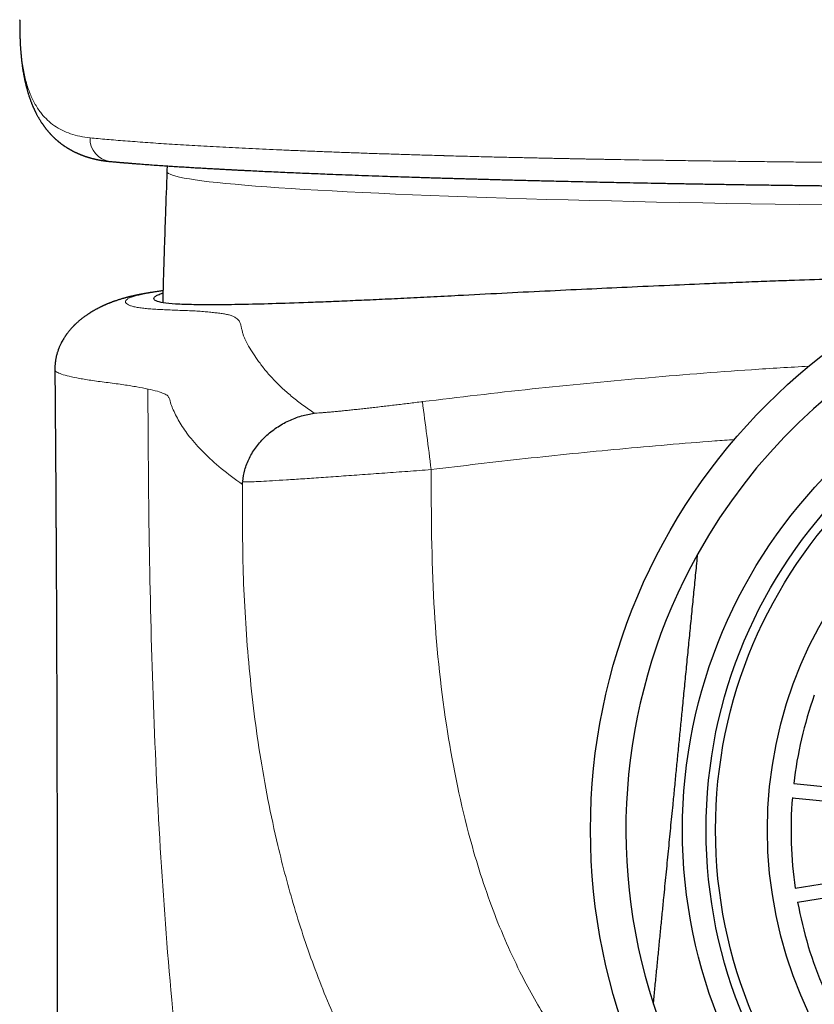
# Model space of a CAD drawing. Header units: millimetres. Extents: x 8 to 539, y 12 to 464.
# Tile 46 of 59: x 258 to 275, y 402 to 423. Entities that reach past the tile are written whole.
import ezdxf

# ---------------------------------------------------------------- set-up
doc = ezdxf.new("R2010")
doc.units = ezdxf.units.MM

msp = doc.modelspace()

# ---------------------------------------------------------------- linework, layer by layer
at = {"color": 7, "linetype": 'Continuous', "lineweight": 30}
for p, q in [((258.176, 423.216), (258.176, 423.226)), ((258.176, 423.217), (258.176, 423.211)), ((274.576, 407.04), (276.567, 406.844)), ((274.546, 406.741), (276.537, 406.545)), ((274.609, 404.821), (276.583, 405.147)), ((274.658, 404.525), (276.632, 404.851))]:
    msp.add_line(p, q, dxfattribs=at)
at = {"color": 252, "linetype": 'Continuous', "lineweight": 0}
msp.add_line((258.203, 422.521), (258.186, 422.751), dxfattribs=at)
at = {"color": 252, "linetype": 'Continuous', "lineweight": 0, "flags": 128}
for points in [[(258.186, 422.711), (258.185, 422.719), (258.186, 422.751)], [(258.203, 422.521), (258.203, 422.489), (258.204, 422.463)], [(275.233, 419.302), (274.705, 419.309), (274.182, 419.317), (273.666, 419.325), (273.156, 419.334), (272.652, 419.343), (272.156, 419.353), (271.667, 419.363), (271.186, 419.374), (270.714, 419.385), (270.249, 419.396), (269.793, 419.408), (269.347, 419.42), (268.91, 419.433), (268.482, 419.446), (268.064, 419.459), (267.657, 419.473), (267.26, 419.488), (266.874, 419.502), (266.499, 419.517), (266.135, 419.532), (265.783, 419.548), (265.443, 419.564), (265.115, 419.58), (264.799, 419.597), (264.495, 419.613), (264.204, 419.63), (263.926, 419.648), (263.662, 419.665), (263.41, 419.683), (263.172, 419.701), (262.947, 419.719), (262.737, 419.738), (262.54, 419.756), (262.357, 419.775), (262.188, 419.794), (262.034, 419.813), (261.894, 419.832), (261.769, 419.852), (261.658, 419.871), (261.561, 419.891), (261.48, 419.911), (261.413, 419.93), (261.361, 419.95), (261.324, 419.97), (261.301, 419.99), (261.294, 420.009), (261.294, 420.01)]]:
    msp.add_lwpolyline(points, dxfattribs=at)
at = {"color": 7, "linetype": 'Continuous', "lineweight": 30}
for radius in [12.75, 10.8, 10.3, 10.1, 9]:
    msp.add_circle((283.019, 406.058), radius, dxfattribs=at)
at = {"color": 252, "linetype": 'Continuous', "lineweight": 0}
for centre, radius, start, end in [((260.146, 420.7), 0.481, 177.3472, 262.9338), ((166.27, 401.47), 101.362, 6.92574, 7.74685)]:
    msp.add_arc(centre, radius, start, end, dxfattribs=at)
at = {"color": 7, "linetype": 'Continuous', "lineweight": 30}
for radius, start, end in [(12, 17.9305, 150.8176), (12, 150.8176, 197.9305), (8.5, 160.3852, 173.3629), (8.5, 175.3852, 188.3629), (8.5, 190.3852, 203.3629), (12, 197.9305, 330.8176)]:
    msp.add_arc((283.019, 406.058), radius, start, end, dxfattribs=at)
at = {"color": 252, "linetype": 'Continuous', "lineweight": 0}
for points, knots in [([(258.186, 422.751), (258.183, 422.805), (258.177, 422.912), (258.175, 423.064), (258.174, 423.166), (258.176, 423.214), (258.176, 423.216)], [0, 0, 0, 0, 0.328963, 0.65768, 0.986194, 1, 1, 1, 1]), ([(259.665, 420.723), (259.592, 420.732), (259.446, 420.751), (259.25, 420.806), (259.07, 420.88), (258.908, 420.976), (258.763, 421.094), (258.626, 421.242), (258.501, 421.426), (258.392, 421.652), (258.306, 421.909), (258.241, 422.195), (258.216, 422.412), (258.203, 422.521)], [0, 0, 0, 0, 0.084363, 0.168375, 0.252088, 0.335554, 0.418821, 0.501935, 0.601534, 0.701058, 0.800589, 0.900208, 1, 1, 1, 1]), ([(283.224, 420.171), (283.091, 420.171), (282.823, 420.171), (282.422, 420.171), (282.022, 420.171), (281.621, 420.172), (281.221, 420.172), (280.797, 420.173), (280.351, 420.174), (279.882, 420.175), (279.415, 420.177), (278.946, 420.179), (278.476, 420.181), (278.005, 420.183), (277.536, 420.186), (277.07, 420.189), (276.608, 420.192), (276.148, 420.196), (275.692, 420.2), (275.24, 420.204), (274.791, 420.209), (274.344, 420.214), (273.9, 420.219), (273.461, 420.224), (273.029, 420.23), (272.602, 420.235), (272.179, 420.241), (271.796, 420.247), (271.45, 420.252), (271.142, 420.257), (270.914, 420.261), (270.786, 420.263), (270.757, 420.264), (270.748, 420.264), (270.738, 420.264), (270.732, 420.264), (270.728, 420.264), (270.72, 420.264), (270.707, 420.265), (270.687, 420.265), (270.662, 420.266), (270.631, 420.266), (270.594, 420.267), (270.55, 420.268), (270.498, 420.268), (270.438, 420.27), (270.372, 420.271), (270.299, 420.272), (270.221, 420.274), (270.138, 420.275), (270.051, 420.277), (269.961, 420.279), (269.865, 420.281), (269.763, 420.283), (269.651, 420.285), (269.527, 420.288), (269.391, 420.29), (269.249, 420.293), (269.1, 420.297), (268.945, 420.3), (268.785, 420.304), (268.62, 420.308), (268.45, 420.312), (268.273, 420.316), (268.091, 420.32), (267.904, 420.325), (267.711, 420.33), (267.514, 420.335), (267.352, 420.34), (267.251, 420.343), (267.209, 420.344), (267.191, 420.344), (267.176, 420.345), (267.114, 420.347), (266.938, 420.352), (266.651, 420.36), (266.302, 420.371), (265.959, 420.382), (265.619, 420.393), (265.284, 420.405), (264.952, 420.417), (264.627, 420.429), (264.309, 420.442), (263.997, 420.455), (263.692, 420.468), (263.394, 420.481), (263.103, 420.495), (262.819, 420.509), (262.543, 420.523), (262.274, 420.537), (262.014, 420.551), (261.763, 420.566), (261.52, 420.581), (261.286, 420.595), (261.057, 420.61), (260.834, 420.626), (260.618, 420.642), (260.41, 420.658), (260.211, 420.674), (260.02, 420.69), (259.837, 420.706), (259.722, 420.717), (259.665, 420.723)], [0, 0, 0, 0, 0.0131474, 0.0262988, 0.0394535, 0.0526104, 0.0657686, 0.0789269, 0.0944331, 0.1099354, 0.1254312, 0.1409182, 0.1567091, 0.1724849, 0.1882423, 0.2039782, 0.2196891, 0.2353715, 0.2510221, 0.2666275, 0.2822451, 0.2978934, 0.3135586, 0.3292317, 0.3446313, 0.3600359, 0.3754443, 0.390855, 0.4023626, 0.4138701, 0.4253772, 0.4280446, 0.4283938, 0.4287431, 0.4290924, 0.4294417, 0.4295072, 0.4295626, 0.4302464, 0.4309972, 0.4318801, 0.4331036, 0.4345144, 0.4361126, 0.4381561, 0.4404415, 0.4429688, 0.4457379, 0.4487489, 0.4520016, 0.4552899, 0.458793, 0.4625109, 0.4664436, 0.470591, 0.475646, 0.4809868, 0.4866135, 0.4925256, 0.4987231, 0.5050876, 0.5117277, 0.5186433, 0.5258345, 0.5333012, 0.5410434, 0.5490611, 0.5573542, 0.5657974, 0.5695973, 0.5703497, 0.5711042, 0.5718607, 0.5723712, 0.5790359, 0.5944033, 0.6097694, 0.6251345, 0.6404987, 0.6561759, 0.6718526, 0.6875289, 0.7032051, 0.7188814, 0.7345578, 0.7502347, 0.7658781, 0.7815224, 0.7971678, 0.8128148, 0.8284636, 0.8438351, 0.8592093, 0.8745866, 0.8899675, 0.9056667, 0.921371, 0.9370813, 0.9527983, 0.968523, 0.9842565, 1, 1, 1, 1]), ([(264.417, 414.887), (264.336, 414.944), (264.173, 415.057), (263.953, 415.23), (263.75, 415.406), (263.568, 415.583), (263.405, 415.763), (263.27, 415.938), (263.153, 416.107), (263.047, 416.269), (262.973, 416.4), (262.93, 416.498), (262.907, 416.564), (262.889, 416.63), (262.874, 416.697), (262.86, 416.763), (262.843, 416.818), (262.815, 416.86), (262.785, 416.889), (262.745, 416.918), (262.692, 416.945), (262.624, 416.968), (262.541, 416.987), (262.445, 417.002), (262.334, 417.015), (262.223, 417.028), (262.105, 417.04), (261.968, 417.05), (261.814, 417.058), (261.651, 417.064), (261.485, 417.07), (261.321, 417.077), (261.166, 417.084), (261.021, 417.092), (260.889, 417.102), (260.769, 417.115), (260.662, 417.13), (260.572, 417.15), (260.502, 417.172), (260.452, 417.197), (260.422, 417.223), (260.412, 417.251), (260.421, 417.279), (260.453, 417.308), (260.507, 417.336), (260.58, 417.362), (260.67, 417.386), (260.779, 417.411), (260.904, 417.435), (261.048, 417.458), (261.15, 417.474), (261.21, 417.482), (261.211, 417.482)], [0, 0, 0, 0, 0.064581, 0.129162, 0.193744, 0.258325, 0.322906, 0.387486, 0.444318, 0.501151, 0.557982, 0.580308, 0.602633, 0.624958, 0.647284, 0.669613, 0.69194, 0.702789, 0.713639, 0.72449, 0.735343, 0.746193, 0.754714, 0.763236, 0.771762, 0.780289, 0.788813, 0.797332, 0.805854, 0.81438, 0.822909, 0.831438, 0.839813, 0.848183, 0.856552, 0.864921, 0.874606, 0.884294, 0.893981, 0.903667, 0.913353, 0.922867, 0.932383, 0.941896, 0.951407, 0.959475, 0.967545, 0.975618, 0.983694, 0.99177, 0.999846, 1, 1, 1, 1]), ([(260.89, 415.401), (260.816, 415.416), (260.669, 415.446), (260.388, 415.491), (260.052, 415.536), (259.708, 415.58), (259.435, 415.625), (259.216, 415.67), (259.052, 415.716), (258.954, 415.761), (258.91, 415.793), (258.921, 415.81), (258.922, 415.812)], [0, 0, 0, 0, 0.109966, 0.219924, 0.329897, 0.439875, 0.54985, 0.659828, 0.769794, 0.879753, 0.989708, 1, 1, 1, 1]), ([(266.707, 415.133), (267.481, 415.226), (269.029, 415.411), (271.355, 415.632), (273.311, 415.792), (274.493, 415.861), (274.897, 415.884)], [0, 0, 0, 0, 0.284356, 0.568451, 0.852375, 1, 1, 1, 1]), ([(283.019, 366.561), (282.608, 366.575), (281.786, 366.604), (280.572, 366.823), (279.392, 367.158), (278.257, 367.611), (277.174, 368.163), (276.077, 368.842), (274.979, 369.654), (273.894, 370.6), (272.883, 371.616), (271.938, 372.691), (270.927, 373.972), (269.868, 375.472), (268.788, 377.202), (267.796, 378.988), (266.878, 380.815), (266.046, 382.686), (265.291, 384.594), (264.532, 386.729), (263.798, 389.102), (263.114, 391.716), (262.535, 394.364), (262.058, 397.04), (261.676, 399.739), (261.366, 402.618), (261.138, 405.676), (260.989, 408.91), (260.91, 412.152), (260.896, 414.318), (260.89, 415.401)], [0, 0, 0, 0, 0.020823, 0.041652, 0.062477, 0.083288, 0.104117, 0.124965, 0.149963, 0.174965, 0.199966, 0.224964, 0.24997, 0.285685, 0.321398, 0.357112, 0.392831, 0.428546, 0.464263, 0.499979, 0.546645, 0.593314, 0.639985, 0.686652, 0.733321, 0.779987, 0.834988, 0.889993, 0.944996, 1, 1, 1, 1]), ([(262.894, 413.38), (262.74, 413.493), (262.431, 413.717), (262.062, 414.054), (261.777, 414.373), (261.566, 414.674), (261.45, 414.904), (261.375, 415.082), (261.354, 415.181), (261.32, 415.255), (261.24, 415.304), (261.103, 415.353), (260.966, 415.385), (260.897, 415.401)], [0, 0, 0, 0, 0.166667, 0.333334, 0.500001, 0.640002, 0.780002, 0.841601, 0.903203, 0.927401, 0.951595, 0.975797, 1, 1, 1, 1]), ([(264.413, 414.887), (264.434, 414.888), (264.476, 414.891), (264.548, 414.896), (264.627, 414.902), (264.713, 414.909), (264.806, 414.917), (264.905, 414.926), (265.008, 414.937), (265.118, 414.948), (265.232, 414.96), (265.352, 414.973), (265.475, 414.986), (265.602, 415), (265.733, 415.015), (265.866, 415.031), (266.003, 415.047), (266.141, 415.063), (266.281, 415.08), (266.422, 415.097), (266.564, 415.115), (266.659, 415.127), (266.707, 415.132)], [0, 0, 0, 0, 0.050063, 0.099996, 0.149963, 0.200131, 0.250662, 0.300633, 0.350425, 0.400196, 0.450106, 0.500316, 0.550429, 0.600303, 0.650095, 0.699963, 0.750066, 0.800179, 0.850073, 0.899903, 0.949826, 1, 1, 1, 1]), ([(273.318, 414.33), (273.18, 414.32), (272.705, 414.286), (271.896, 414.219), (270.891, 414.13), (269.888, 414.033), (268.887, 413.927), (267.889, 413.815), (267.224, 413.733), (266.892, 413.692)], [0, 0, 0, 0, 0.064383, 0.220949, 0.377249, 0.533294, 0.689095, 0.84466, 1, 1, 1, 1]), ([(266.892, 413.692), (266.727, 413.68), (266.395, 413.656), (265.906, 413.62), (265.431, 413.586), (264.978, 413.554), (264.553, 413.524), (264.165, 413.497), (263.82, 413.475), (263.524, 413.457), (263.279, 413.443), (263.091, 413.434), (262.956, 413.43), (262.919, 413.432), (262.901, 413.432)], [0, 0, 0, 0, 0.083093, 0.166253, 0.249489, 0.332762, 0.416042, 0.49937, 0.582721, 0.666052, 0.749426, 0.832856, 0.916356, 1, 1, 1, 1]), ([(266.892, 413.692), (266.896, 412.746), (266.903, 410.939), (267.167, 408.361), (267.591, 406.217), (268.135, 404.47), (268.625, 403.328), (269.042, 402.541), (269.333, 402.05), (269.643, 401.584), (269.972, 401.141), (270.591, 400.404), (271.329, 399.628), (272.099, 399.222), (272.337, 399.097)], [0, 0, 0, 0, 0.174047, 0.332292, 0.47602, 0.57533, 0.66835, 0.704059, 0.73902, 0.77332, 0.807049, 0.840304, 0.950735, 1, 1, 1, 1]), ([(270.747, 395.409), (270.691, 395.435), (270.464, 395.539), (270.151, 395.729), (269.815, 395.948), (269.56, 396.128), (269.077, 396.478), (268.377, 397.05), (267.414, 397.989), (266.486, 399.125), (265.647, 400.434), (264.971, 401.76), (264.425, 403.082), (263.984, 404.402), (263.579, 405.928), (263.242, 407.66), (263.011, 409.592), (262.892, 411.496), (262.894, 412.756), (262.895, 413.38)], [0, 0, 0, 0, 0.008997, 0.0362991, 0.0531308, 0.067284, 0.0816811, 0.1398411, 0.1986053, 0.276995, 0.3526691, 0.4242132, 0.4932247, 0.5605244, 0.6263918, 0.7227668, 0.8167948, 0.909218, 1, 1, 1, 1])]:
    msp.add_open_spline(points, degree=3, knots=knots, dxfattribs=at)
at = {"color": 7, "linetype": 'Continuous', "lineweight": 30}
for points, knots in [([(258.176, 423.209), (258.176, 423.201), (258.175, 423.183), (258.175, 423.156), (258.175, 423.129), (258.175, 423.105), (258.175, 423.086), (258.175, 423.07), (258.175, 423.058), (258.175, 423.047), (258.175, 423.034), (258.175, 423.017), (258.175, 422.994), (258.176, 422.966), (258.177, 422.934), (258.178, 422.898), (258.179, 422.858), (258.181, 422.813), (258.183, 422.764), (258.185, 422.729), (258.186, 422.711)], [0, 0, 0, 0, 0.0499665, 0.1104431, 0.1647518, 0.2128962, 0.2548798, 0.2835472, 0.3084154, 0.3317219, 0.3585741, 0.3891717, 0.4390728, 0.496531, 0.5615464, 0.6341193, 0.71425, 0.8019394, 0.8971888, 1, 1, 1, 1]), ([(258.186, 422.711), (258.188, 422.668), (258.192, 422.614), (258.198, 422.53), (258.202, 422.491), (258.204, 422.463)], [0, 0, 0, 0, 0.526209, 0.661521, 1, 1, 1, 1]), ([(258.204, 422.463), (258.205, 422.452), (258.207, 422.432), (258.21, 422.404), (258.212, 422.379), (258.215, 422.358), (258.217, 422.339), (258.22, 422.315), (258.224, 422.282), (258.23, 422.239), (258.236, 422.193), (258.244, 422.146), (258.251, 422.103), (258.257, 422.065), (258.264, 422.031), (258.27, 421.999), (258.276, 421.969), (258.282, 421.94), (258.288, 421.911), (258.295, 421.882), (258.301, 421.855), (258.307, 421.83), (258.313, 421.806), (258.32, 421.782), (258.326, 421.758), (258.333, 421.732), (258.341, 421.706), (258.348, 421.68), (258.356, 421.654), (258.365, 421.626), (258.376, 421.593), (258.387, 421.559), (258.4, 421.525), (258.41, 421.498), (258.418, 421.477), (258.424, 421.461), (258.43, 421.445), (258.437, 421.428), (258.444, 421.411), (258.451, 421.394), (258.457, 421.38), (258.463, 421.367), (258.468, 421.355), (258.475, 421.341), (258.481, 421.327), (258.488, 421.312), (258.496, 421.296), (258.503, 421.281), (258.511, 421.265), (258.519, 421.249), (258.529, 421.23), (258.54, 421.209), (258.552, 421.186), (258.565, 421.164), (258.576, 421.144), (258.588, 421.124), (258.599, 421.105), (258.612, 421.084), (258.624, 421.066), (258.634, 421.05), (258.643, 421.037), (258.652, 421.023), (258.661, 421.01), (258.671, 420.995), (258.68, 420.982), (258.689, 420.97), (258.697, 420.96), (258.704, 420.95), (258.712, 420.94), (258.721, 420.928), (258.731, 420.915), (258.74, 420.903), (258.749, 420.893), (258.757, 420.883), (258.765, 420.874), (258.773, 420.864), (258.782, 420.853), (258.792, 420.841), (258.802, 420.83), (258.811, 420.821), (258.819, 420.812), (258.826, 420.804), (258.834, 420.795), (258.843, 420.786), (258.853, 420.775), (258.864, 420.765), (258.873, 420.755), (258.882, 420.746), (258.89, 420.739), (258.898, 420.731), (258.907, 420.723), (258.917, 420.713), (258.928, 420.702), (258.94, 420.692), (258.951, 420.682), (258.96, 420.674), (258.97, 420.666), (258.981, 420.657), (258.993, 420.647), (259.005, 420.636), (259.018, 420.626), (259.029, 420.617), (259.039, 420.609), (259.05, 420.601), (259.063, 420.592), (259.076, 420.582), (259.088, 420.573), (259.099, 420.565), (259.108, 420.559), (259.117, 420.552), (259.128, 420.545), (259.142, 420.536), (259.158, 420.526), (259.173, 420.516), (259.186, 420.508), (259.197, 420.501), (259.208, 420.494), (259.221, 420.487), (259.236, 420.478), (259.251, 420.47), (259.264, 420.462), (259.276, 420.456), (259.288, 420.45), (259.301, 420.443), (259.315, 420.435), (259.331, 420.427), (259.347, 420.419), (259.362, 420.412), (259.377, 420.406), (259.391, 420.399), (259.406, 420.393), (259.419, 420.387), (259.432, 420.381), (259.444, 420.376), (259.455, 420.371), (259.468, 420.366), (259.484, 420.36), (259.501, 420.353), (259.518, 420.347), (259.532, 420.342), (259.545, 420.337), (259.558, 420.333), (259.572, 420.328), (259.588, 420.323), (259.604, 420.318), (259.619, 420.313), (259.633, 420.309), (259.646, 420.305), (259.659, 420.301), (259.675, 420.297), (259.691, 420.292), (259.706, 420.288), (259.72, 420.285), (259.733, 420.282), (259.745, 420.279), (259.757, 420.276), (259.771, 420.272), (259.786, 420.269), (259.8, 420.266), (259.813, 420.263), (259.824, 420.261), (259.834, 420.259), (259.846, 420.257), (259.86, 420.254), (259.875, 420.251), (259.892, 420.248), (259.908, 420.245), (259.922, 420.243), (259.933, 420.242), (259.944, 420.24), (259.954, 420.238), (259.963, 420.237), (259.973, 420.236), (259.985, 420.234), (260, 420.232), (260.018, 420.23), (260.038, 420.228), (260.062, 420.225), (260.078, 420.223), (260.087, 420.223)], [0, 0, 0, 0, 0.008523, 0.016143, 0.022859, 0.028672, 0.033581, 0.037948, 0.04872, 0.060211, 0.074062, 0.087357, 0.100454, 0.110484, 0.120372, 0.129699, 0.138437, 0.146859, 0.15536, 0.164407, 0.172107, 0.179794, 0.187065, 0.19406, 0.201569, 0.209567, 0.218069, 0.226064, 0.233313, 0.242722, 0.253015, 0.264234, 0.275445, 0.286215, 0.29129, 0.296158, 0.301377, 0.307066, 0.313205, 0.318971, 0.323946, 0.32784, 0.331924, 0.33658, 0.341807, 0.347129, 0.352143, 0.357754, 0.363037, 0.368866, 0.375422, 0.382684, 0.391795, 0.399755, 0.407166, 0.414075, 0.42123, 0.428921, 0.436943, 0.442543, 0.447349, 0.45213, 0.457971, 0.463416, 0.46885, 0.473601, 0.477668, 0.481321, 0.485482, 0.490303, 0.495757, 0.500974, 0.505447, 0.509287, 0.512815, 0.516922, 0.521661, 0.527009, 0.531858, 0.536146, 0.539872, 0.543164, 0.546863, 0.551124, 0.555948, 0.561023, 0.565573, 0.569561, 0.572931, 0.576293, 0.580196, 0.584641, 0.590292, 0.595602, 0.600212, 0.604123, 0.607951, 0.612476, 0.6177, 0.623381, 0.628706, 0.633263, 0.637155, 0.641505, 0.646622, 0.652486, 0.657348, 0.66165, 0.665391, 0.668686, 0.672376, 0.678057, 0.68464, 0.690796, 0.695479, 0.699425, 0.70365, 0.708643, 0.714404, 0.720163, 0.725156, 0.729382, 0.733331, 0.738017, 0.743469, 0.749415, 0.755586, 0.76069, 0.765392, 0.771112, 0.775931, 0.781019, 0.785591, 0.789601, 0.793051, 0.797646, 0.803203, 0.809709, 0.815369, 0.820261, 0.824386, 0.828408, 0.833194, 0.838748, 0.844663, 0.849868, 0.854307, 0.858189, 0.862663, 0.867905, 0.873498, 0.878763, 0.883347, 0.887248, 0.890996, 0.894986, 0.899539, 0.904624, 0.909414, 0.913548, 0.917025, 0.919992, 0.923723, 0.928123, 0.933192, 0.938907, 0.944553, 0.948339, 0.951919, 0.955292, 0.958459, 0.96142, 0.964343, 0.967898, 0.972619, 0.97819, 0.98461, 0.99188, 1, 1, 1, 1]), ([(260.086, 420.223), (260.1, 420.221), (260.125, 420.219), (260.162, 420.216), (260.196, 420.213), (260.228, 420.21), (260.257, 420.207), (260.283, 420.205), (260.305, 420.203), (260.325, 420.201), (260.342, 420.2), (260.356, 420.199), (260.366, 420.198), (260.374, 420.197), (260.38, 420.197), (260.386, 420.196), (260.393, 420.196), (260.4, 420.195), (260.409, 420.194), (260.419, 420.194), (260.433, 420.192), (260.453, 420.191), (260.48, 420.189), (260.509, 420.186), (260.541, 420.184), (260.575, 420.181), (260.611, 420.178), (260.65, 420.175), (260.689, 420.172), (260.762, 420.166), (260.872, 420.158), (261.02, 420.147), (261.144, 420.139), (261.242, 420.132), (261.31, 420.128), (261.379, 420.123), (261.449, 420.119), (261.519, 420.114), (261.588, 420.11), (261.658, 420.105), (261.727, 420.101), (261.796, 420.097), (261.862, 420.093), (261.924, 420.089), (261.985, 420.086), (262.044, 420.082), (262.1, 420.079), (262.153, 420.076), (262.206, 420.073), (262.261, 420.07), (262.324, 420.066), (262.395, 420.063), (262.476, 420.058), (262.562, 420.054), (262.648, 420.049), (262.733, 420.045), (262.815, 420.04), (262.901, 420.036), (262.987, 420.032), (263.101, 420.026), (263.243, 420.019), (263.419, 420.011), (263.602, 420.003), (263.79, 419.994), (263.978, 419.986), (264.166, 419.978), (264.354, 419.97), (264.546, 419.962), (264.764, 419.953), (265.01, 419.944), (265.286, 419.933), (265.569, 419.923), (265.835, 419.914), (266.083, 419.905), (266.311, 419.898), (266.512, 419.891), (266.683, 419.886), (266.821, 419.881), (266.957, 419.877), (267.09, 419.873), (267.221, 419.869), (267.35, 419.865), (267.475, 419.862), (267.596, 419.858), (267.714, 419.855), (267.83, 419.852), (267.95, 419.848), (268.077, 419.845), (268.212, 419.841), (268.355, 419.837), (268.504, 419.833), (268.66, 419.829), (268.82, 419.825), (268.983, 419.821), (269.15, 419.817), (269.321, 419.813), (269.495, 419.809), (269.694, 419.804), (269.918, 419.799), (270.165, 419.793), (270.408, 419.788), (270.645, 419.783), (270.876, 419.778), (271.128, 419.773), (271.404, 419.768), (271.707, 419.762), (272.016, 419.757), (272.331, 419.751), (272.652, 419.745), (272.979, 419.74), (273.313, 419.735), (273.603, 419.73), (273.848, 419.727), (274.047, 419.724), (274.247, 419.721), (274.45, 419.718), (274.636, 419.716), (274.803, 419.714), (274.948, 419.712), (275.084, 419.71), (275.212, 419.709), (275.321, 419.707), (275.413, 419.706), (275.489, 419.705), (275.56, 419.705), (275.627, 419.704), (275.69, 419.703), (275.749, 419.702), (275.807, 419.702), (275.867, 419.701), (275.933, 419.7), (276.006, 419.7), (276.087, 419.699), (276.176, 419.698), (276.271, 419.697), (276.373, 419.696), (276.481, 419.695), (276.596, 419.694), (276.719, 419.693), (276.849, 419.691), (276.985, 419.69), (277.127, 419.689), (277.277, 419.688), (277.435, 419.686), (277.601, 419.685), (277.777, 419.683), (277.959, 419.682), (278.15, 419.681), (278.349, 419.679), (278.555, 419.678), (278.769, 419.676), (278.99, 419.675), (279.219, 419.674), (279.456, 419.672), (279.701, 419.671), (279.952, 419.67), (280.209, 419.669), (280.472, 419.668), (280.743, 419.667), (281.023, 419.666), (281.313, 419.665), (281.612, 419.664), (281.919, 419.663), (282.234, 419.663), (282.556, 419.663), (282.886, 419.662), (283.108, 419.663), (283.221, 419.663)], [0, 0, 0, 0, 0.003673, 0.00707, 0.010191, 0.013035, 0.015604, 0.017896, 0.019913, 0.021653, 0.023118, 0.024308, 0.025221, 0.025859, 0.026345, 0.02681, 0.027367, 0.028017, 0.02876, 0.029595, 0.030523, 0.032465, 0.034717, 0.03728, 0.039832, 0.042631, 0.045675, 0.048815, 0.051959, 0.055108, 0.066387, 0.077722, 0.089112, 0.09401, 0.098919, 0.103837, 0.108766, 0.113695, 0.118475, 0.123062, 0.127883, 0.13247, 0.136822, 0.140939, 0.144822, 0.148685, 0.152283, 0.155618, 0.158851, 0.162304, 0.165985, 0.170617, 0.175565, 0.18083, 0.186412, 0.191105, 0.196002, 0.20107, 0.206124, 0.211132, 0.220836, 0.230365, 0.240845, 0.251105, 0.261142, 0.270996, 0.280828, 0.290661, 0.300494, 0.314014, 0.327533, 0.341149, 0.354959, 0.365398, 0.375945, 0.386602, 0.392931, 0.399166, 0.405228, 0.411117, 0.416947, 0.422598, 0.428069, 0.433359, 0.438469, 0.443401, 0.448384, 0.453899, 0.459662, 0.465675, 0.471935, 0.478445, 0.485203, 0.491803, 0.498624, 0.505663, 0.512708, 0.519631, 0.529708, 0.539513, 0.549047, 0.558309, 0.567299, 0.576017, 0.587433, 0.598964, 0.610632, 0.622437, 0.634378, 0.646457, 0.658688, 0.671072, 0.678202, 0.685381, 0.692609, 0.699886, 0.707169, 0.71262, 0.717766, 0.722607, 0.727144, 0.731377, 0.734214, 0.736896, 0.739423, 0.741795, 0.744012, 0.746075, 0.74806, 0.750115, 0.752432, 0.75501, 0.757851, 0.760954, 0.76432, 0.767844, 0.771616, 0.775637, 0.779908, 0.784429, 0.789112, 0.794037, 0.799203, 0.804611, 0.810379, 0.816399, 0.822672, 0.829198, 0.835977, 0.843008, 0.850292, 0.857813, 0.865585, 0.873609, 0.881884, 0.89041, 0.899029, 0.907889, 0.91699, 0.926332, 0.936112, 0.946141, 0.95642, 0.966945, 0.977718, 0.988737, 1, 1, 1, 1]), ([(261.294, 420.01), (261.283, 419.707), (261.264, 419.172), (261.239, 418.434), (261.22, 417.818), (261.209, 417.427), (261.204, 417.239), (261.204, 417.232)], [0, 0, 0, 0, 0.3272724, 0.5780954, 0.7963615, 0.9924001, 1, 1, 1, 1]), ([(261.298, 420.128), (261.297, 420.107), (261.296, 420.067), (261.294, 420.028), (261.294, 420.01)], [0, 0, 0, 0, 0.552534, 1, 1, 1, 1]), ([(278.047, 417.798), (278.033, 417.798), (277.44, 417.787), (276.28, 417.756), (275.077, 417.72), (274.365, 417.694), (274.128, 417.686), (273.88, 417.676), (273.621, 417.666), (273.352, 417.655), (273.073, 417.644), (272.6, 417.624), (271.915, 417.594), (271.047, 417.555), (270.165, 417.514), (269.277, 417.471), (268.366, 417.426), (267.561, 417.384), (266.875, 417.348), (266.316, 417.32), (265.788, 417.295), (265.291, 417.273), (264.825, 417.253), (264.249, 417.23), (263.604, 417.208), (262.939, 417.191), (262.35, 417.183), (261.853, 417.185), (261.464, 417.199), (261.201, 417.226), (261.052, 417.264), (261.014, 417.304), (261.021, 417.335), (261.035, 417.353), (261.057, 417.371), (261.089, 417.389), (261.13, 417.406), (261.17, 417.421), (261.199, 417.43), (261.21, 417.433)], [0, 0, 0, 0, 0.001247, 0.055864, 0.111838, 0.119406, 0.127383, 0.135768, 0.144562, 0.153765, 0.163377, 0.173397, 0.203057, 0.235808, 0.267662, 0.301979, 0.33876, 0.378004, 0.404327, 0.430288, 0.455888, 0.481125, 0.506, 0.530514, 0.578448, 0.624938, 0.669983, 0.722129, 0.7722, 0.820199, 0.866128, 0.909991, 0.923998, 0.937937, 0.951809, 0.965614, 0.97935, 0.993019, 1, 1, 1, 1]), ([(261.211, 417.483), (261.209, 417.483), (261.192, 417.48), (261.158, 417.475), (261.11, 417.469), (261.062, 417.461), (261.02, 417.455), (260.984, 417.449), (260.956, 417.445), (260.93, 417.44), (260.904, 417.436), (260.881, 417.432), (260.859, 417.429), (260.841, 417.425), (260.822, 417.422), (260.805, 417.419), (260.79, 417.416), (260.778, 417.414), (260.767, 417.412), (260.755, 417.41), (260.743, 417.407), (260.731, 417.405), (260.72, 417.403), (260.711, 417.401), (260.703, 417.4), (260.697, 417.398), (260.691, 417.397), (260.684, 417.396), (260.676, 417.394), (260.666, 417.392), (260.656, 417.39), (260.644, 417.388), (260.631, 417.385), (260.619, 417.382), (260.607, 417.38), (260.596, 417.377), (260.586, 417.375), (260.575, 417.373), (260.563, 417.37), (260.551, 417.367), (260.539, 417.364), (260.528, 417.362), (260.519, 417.36), (260.51, 417.358), (260.499, 417.355), (260.487, 417.352), (260.474, 417.349), (260.457, 417.344), (260.438, 417.34), (260.419, 417.334), (260.4, 417.329), (260.382, 417.324), (260.362, 417.319), (260.34, 417.312), (260.315, 417.305), (260.287, 417.297), (260.259, 417.287), (260.23, 417.278), (260.205, 417.269), (260.185, 417.262), (260.17, 417.257), (260.156, 417.252), (260.143, 417.247), (260.131, 417.243), (260.119, 417.238), (260.109, 417.234), (260.098, 417.23), (260.086, 417.225), (260.071, 417.219), (260.055, 417.213), (260.038, 417.206), (260.021, 417.199), (260.006, 417.192), (259.992, 417.186), (259.979, 417.181), (259.965, 417.174), (259.95, 417.168), (259.935, 417.161), (259.92, 417.154), (259.907, 417.147), (259.894, 417.141), (259.877, 417.133), (259.857, 417.123), (259.836, 417.112), (259.816, 417.101), (259.795, 417.09), (259.773, 417.078), (259.753, 417.067), (259.735, 417.057), (259.719, 417.047), (259.703, 417.038), (259.69, 417.03), (259.678, 417.023), (259.666, 417.015), (259.652, 417.006), (259.638, 416.997), (259.622, 416.987), (259.605, 416.975), (259.584, 416.961), (259.561, 416.944), (259.535, 416.926), (259.508, 416.905), (259.481, 416.885), (259.457, 416.864), (259.434, 416.846), (259.414, 416.828), (259.394, 416.81), (259.374, 416.793), (259.359, 416.778), (259.348, 416.768), (259.34, 416.76), (259.33, 416.75), (259.315, 416.735), (259.296, 416.714), (259.272, 416.689), (259.249, 416.663), (259.225, 416.635), (259.203, 416.607), (259.184, 416.583), (259.169, 416.563), (259.158, 416.548), (259.149, 416.534), (259.139, 416.52), (259.129, 416.504), (259.115, 416.482), (259.097, 416.453), (259.074, 416.414), (259.054, 416.377), (259.038, 416.343), (259.025, 416.315), (259.014, 416.29), (259.006, 416.269), (258.999, 416.251), (258.992, 416.234), (258.986, 416.215), (258.979, 416.194), (258.972, 416.172), (258.965, 416.151), (258.958, 416.126), (258.951, 416.099), (258.945, 416.071), (258.94, 416.045), (258.935, 416.017), (258.93, 415.984), (258.926, 415.952), (258.923, 415.923), (258.922, 415.904), (258.921, 415.888), (258.92, 415.874), (258.919, 415.857), (258.919, 415.836), (258.919, 415.82), (258.919, 415.811)], [0, 0, 0, 0, 0.002461, 0.02528, 0.04853, 0.07256, 0.097783, 0.113515, 0.128098, 0.141532, 0.154511, 0.168274, 0.178577, 0.18885, 0.198607, 0.20785, 0.217025, 0.222625, 0.228572, 0.234864, 0.241504, 0.248301, 0.254362, 0.259572, 0.263433, 0.266642, 0.269684, 0.273427, 0.277887, 0.283065, 0.288961, 0.295262, 0.302684, 0.309501, 0.315714, 0.321322, 0.326949, 0.332719, 0.339114, 0.345991, 0.3523, 0.357829, 0.362576, 0.366771, 0.372688, 0.37884, 0.385538, 0.393436, 0.404335, 0.414235, 0.422223, 0.430685, 0.439964, 0.449386, 0.461185, 0.473283, 0.485732, 0.498077, 0.509657, 0.516418, 0.522316, 0.527526, 0.532635, 0.537689, 0.542688, 0.545868, 0.549854, 0.55465, 0.560259, 0.566639, 0.572803, 0.579263, 0.584905, 0.589995, 0.594567, 0.599229, 0.604564, 0.610478, 0.615832, 0.620302, 0.624398, 0.629277, 0.637702, 0.64493, 0.65109, 0.658296, 0.665917, 0.672882, 0.678225, 0.683665, 0.688761, 0.692902, 0.696575, 0.700073, 0.705083, 0.709677, 0.714234, 0.719678, 0.726058, 0.733386, 0.741608, 0.750073, 0.758479, 0.766116, 0.772976, 0.779054, 0.784421, 0.790781, 0.796335, 0.798296, 0.8006, 0.803604, 0.807312, 0.814185, 0.821422, 0.828688, 0.835987, 0.843321, 0.850126, 0.854531, 0.858094, 0.860966, 0.864273, 0.868247, 0.872894, 0.881128, 0.889653, 0.898544, 0.903982, 0.909316, 0.913973, 0.917925, 0.921224, 0.924137, 0.927649, 0.93182, 0.936097, 0.940054, 0.943689, 0.949945, 0.95489, 0.958941, 0.963788, 0.969619, 0.976455, 0.980326, 0.984678, 0.986557, 0.988746, 0.991704, 0.995452, 1, 1, 1, 1]), ([(258.919, 415.812), (258.92, 415.742), (258.921, 415.605), (258.923, 415.403), (258.924, 415.208), (258.926, 415.02), (258.927, 414.84), (258.929, 414.667), (258.93, 414.496), (258.931, 414.327), (258.933, 414.162), (258.934, 414.006), (258.935, 413.859), (258.936, 413.721), (258.937, 413.592), (258.937, 413.471), (258.938, 413.36), (258.939, 413.258), (258.939, 413.17), (258.94, 413.096), (258.94, 413.035), (258.94, 412.979), (258.941, 412.929), (258.941, 412.852), (258.942, 412.743), (258.943, 412.64), (258.943, 412.571), (258.943, 412.54), (258.943, 412.511), (258.943, 412.487), (258.943, 412.47), (258.944, 412.458), (258.944, 412.443), (258.944, 412.423), (258.944, 412.396), (258.944, 412.361), (258.944, 412.319), (258.945, 412.27), (258.945, 412.21), (258.945, 412.141), (258.946, 412.066), (258.946, 411.991), (258.947, 411.894), (258.947, 411.775), (258.948, 411.636), (258.949, 411.5), (258.949, 411.366), (258.95, 411.235), (258.951, 411.114), (258.951, 411.003), (258.952, 410.903), (258.952, 410.823), (258.952, 410.763), (258.952, 410.721), (258.953, 410.682), (258.953, 410.648), (258.953, 410.623), (258.953, 410.606), (258.953, 410.594), (258.953, 410.583), (258.953, 410.569), (258.953, 410.548), (258.953, 410.519), (258.953, 410.481), (258.954, 410.37), (258.954, 410.235), (258.955, 410.079), (258.955, 409.969), (258.956, 409.859), (258.956, 409.737), (258.957, 409.602), (258.957, 409.453), (258.958, 409.331), (258.958, 409.237), (258.958, 409.174), (258.959, 409.112), (258.959, 409.056), (258.959, 409.007), (258.959, 408.966), (258.959, 408.934), (258.959, 408.908), (258.959, 408.888), (258.959, 408.871), (258.959, 408.851), (258.959, 408.826), (258.96, 408.79), (258.96, 408.744), (258.96, 408.688), (258.96, 408.624), (258.96, 408.519), (258.961, 408.375), (258.961, 408.237), (258.961, 408.141), (258.962, 408.091), (258.962, 408.047), (258.962, 408.011), (258.962, 407.983), (258.962, 407.959), (258.962, 407.935), (258.962, 407.905), (258.962, 407.868), (258.962, 407.828), (258.962, 407.785), (258.963, 407.718), (258.963, 407.631), (258.963, 407.537), (258.963, 407.46), (258.963, 407.402), (258.963, 407.35), (258.964, 407.306), (258.964, 407.269), (258.964, 407.238), (258.964, 407.209), (258.964, 407.176), (258.964, 407.138), (258.964, 407.091), (258.964, 407.035), (258.964, 406.969), (258.964, 406.899), (258.965, 406.837), (258.965, 406.784), (258.965, 406.742), (258.965, 406.699), (258.965, 406.655), (258.965, 406.613), (258.965, 406.574), (258.965, 406.54), (258.965, 406.512), (258.965, 406.491), (258.965, 406.474), (258.965, 406.456), (258.965, 406.432), (258.965, 406.382), (258.965, 406.308), (258.966, 406.224), (258.966, 406.151), (258.966, 406.087), (258.966, 406.032), (258.966, 405.987), (258.966, 405.953), (258.966, 405.918), (258.966, 405.885), (258.966, 405.854), (258.966, 405.829), (258.966, 405.809), (258.966, 405.794), (258.966, 405.78), (258.966, 405.764), (258.966, 405.743), (258.966, 405.715), (258.966, 405.68), (258.966, 405.638), (258.967, 405.594), (258.967, 405.55), (258.967, 405.492), (258.967, 405.422), (258.967, 405.341), (258.967, 405.267), (258.967, 405.207), (258.967, 405.159), (258.967, 405.122), (258.967, 405.089), (258.967, 405.061), (258.967, 405.037), (258.967, 405.011), (258.967, 404.977), (258.967, 404.936), (258.967, 404.888), (258.967, 404.834), (258.967, 404.779), (258.967, 404.727), (258.967, 404.68), (258.968, 404.637), (258.968, 404.593), (258.968, 404.55), (258.968, 404.509), (258.968, 404.475), (258.968, 404.447), (258.968, 404.425), (258.968, 404.402), (258.968, 404.374), (258.968, 404.338), (258.968, 404.297), (258.968, 404.255), (258.968, 404.212), (258.968, 404.142), (258.968, 404.046), (258.968, 403.951), (258.968, 403.884), (258.968, 403.845), (258.968, 403.809), (258.968, 403.78), (258.968, 403.759), (258.968, 403.744), (258.968, 403.73), (258.968, 403.711), (258.968, 403.688), (258.968, 403.66), (258.968, 403.626), (258.968, 403.585), (258.968, 403.54), (258.968, 403.496), (258.968, 403.444), (258.968, 403.384), (258.968, 403.318), (258.968, 403.257), (258.968, 403.2), (258.968, 403.143), (258.968, 403.082), (258.968, 403.015), (258.968, 402.945), (258.968, 402.877), (258.968, 402.799), (258.968, 402.707), (258.968, 402.602), (258.968, 402.498), (258.968, 402.394), (258.968, 402.29), (258.968, 402.186), (258.968, 402.098), (258.968, 402.023), (258.968, 401.963), (258.968, 401.905), (258.968, 401.849), (258.968, 401.796), (258.968, 401.745), (258.968, 401.696), (258.968, 401.648), (258.968, 401.603), (258.968, 401.565), (258.968, 401.53), (258.968, 401.492), (258.968, 401.45), (258.967, 401.406), (258.967, 401.364), (258.967, 401.328), (258.967, 401.297), (258.967, 401.272), (258.967, 401.248), (258.967, 401.223), (258.967, 401.195), (258.967, 401.164), (258.967, 401.129), (258.967, 401.094), (258.967, 401.062), (258.967, 401.032), (258.967, 401.006), (258.967, 400.983), (258.967, 400.963), (258.967, 400.943), (258.967, 400.921), (258.967, 400.894), (258.967, 400.862), (258.967, 400.828), (258.967, 400.795), (258.967, 400.764), (258.967, 400.735), (258.967, 400.708), (258.967, 400.683), (258.967, 400.662), (258.967, 400.643), (258.967, 400.625), (258.967, 400.604), (258.967, 400.578), (258.967, 400.544), (258.967, 400.505), (258.966, 400.466), (258.966, 400.431), (258.966, 400.404), (258.966, 400.382), (258.966, 400.361), (258.966, 400.336), (258.966, 400.306), (258.966, 400.272), (258.966, 400.236), (258.966, 400.2), (258.966, 400.165), (258.966, 400.131), (258.966, 400.099), (258.966, 400.074), (258.966, 400.052), (258.966, 400.032), (258.966, 400.008), (258.966, 399.982), (258.966, 399.951), (258.966, 399.917), (258.966, 399.879), (258.966, 399.837), (258.966, 399.801), (258.966, 399.771), (258.965, 399.752), (258.965, 399.736), (258.965, 399.72), (258.965, 399.703), (258.965, 399.685), (258.965, 399.643), (258.965, 399.577), (258.965, 399.493), (258.965, 399.413), (258.965, 399.336), (258.965, 399.258), (258.964, 399.175), (258.964, 399.104), (258.964, 399.048), (258.964, 399.009), (258.964, 398.972), (258.964, 398.938), (258.964, 398.904), (258.964, 398.868), (258.964, 398.83), (258.964, 398.792), (258.964, 398.753), (258.964, 398.716), (258.964, 398.686), (258.963, 398.663), (258.963, 398.641), (258.963, 398.612), (258.963, 398.575), (258.963, 398.534), (258.963, 398.495), (258.963, 398.461), (258.963, 398.433), (258.963, 398.406), (258.963, 398.377), (258.963, 398.339), (258.963, 398.295), (258.963, 398.241), (258.962, 398.18), (258.962, 398.123), (258.962, 398.072), (258.962, 398.024), (258.962, 397.97), (258.962, 397.913), (258.962, 397.85), (258.961, 397.784), (258.961, 397.715), (258.961, 397.647), (258.961, 397.585), (258.961, 397.527), (258.961, 397.477), (258.96, 397.427), (258.96, 397.381), (258.96, 397.339), (258.96, 397.296), (258.96, 397.246), (258.96, 397.197), (258.96, 397.155), (258.96, 397.124), (258.96, 397.098), (258.96, 397.075), (258.959, 397.052), (258.959, 397.024), (258.959, 396.992), (258.959, 396.956), (258.959, 396.903), (258.959, 396.839), (258.959, 396.761), (258.958, 396.684), (258.958, 396.605), (258.958, 396.525), (258.958, 396.45), (258.957, 396.388), (258.957, 396.338), (258.957, 396.298), (258.957, 396.256), (258.957, 396.21), (258.957, 396.162), (258.957, 396.114), (258.956, 396.07), (258.956, 396.03), (258.956, 395.998), (258.956, 395.973), (258.956, 395.95), (258.956, 395.923), (258.956, 395.891), (258.956, 395.859), (258.956, 395.828), (258.956, 395.8), (258.955, 395.774), (258.955, 395.751), (258.955, 395.733), (258.955, 395.71), (258.955, 395.679), (258.955, 395.638), (258.955, 395.593), (258.955, 395.548), (258.954, 395.503), (258.954, 395.459), (258.954, 395.415), (258.954, 395.372), (258.954, 395.329), (258.954, 395.285), (258.954, 395.239), (258.953, 395.195), (258.953, 395.152), (258.953, 395.114), (258.953, 395.076), (258.953, 395.04), (258.953, 395.004), (258.953, 394.972), (258.952, 394.942), (258.952, 394.916), (258.952, 394.892), (258.952, 394.868), (258.952, 394.839), (258.952, 394.806), (258.952, 394.771), (258.952, 394.738), (258.952, 394.711), (258.951, 394.689), (258.951, 394.664), (258.951, 394.632), (258.951, 394.591), (258.951, 394.546), (258.951, 394.498), (258.951, 394.452), (258.95, 394.409), (258.95, 394.37), (258.95, 394.331), (258.95, 394.296), (258.95, 394.263), (258.95, 394.227), (258.95, 394.184), (258.949, 394.135), (258.949, 394.087), (258.949, 394.048), (258.949, 394.018), (258.949, 393.995), (258.949, 393.973), (258.949, 393.948), (258.948, 393.918), (258.948, 393.879), (258.948, 393.833), (258.948, 393.782), (258.948, 393.731), (258.948, 393.683), (258.947, 393.638), (258.947, 393.594), (258.947, 393.549), (258.947, 393.499), (258.947, 393.446), (258.946, 393.389), (258.946, 393.333), (258.946, 393.286), (258.946, 393.25), (258.946, 393.225), (258.946, 393.202), (258.946, 393.179), (258.945, 393.153), (258.945, 393.123), (258.945, 393.08), (258.945, 393.029), (258.945, 392.971), (258.944, 392.915), (258.944, 392.856), (258.944, 392.796), (258.944, 392.737), (258.944, 392.683), (258.943, 392.632), (258.943, 392.586), (258.943, 392.549), (258.943, 392.519), (258.943, 392.492), (258.943, 392.463), (258.942, 392.428), (258.942, 392.388), (258.942, 392.343), (258.942, 392.296), (258.942, 392.251), (258.942, 392.207), (258.941, 392.16), (258.941, 392.107), (258.941, 392.049), (258.941, 391.99), (258.94, 391.934), (258.94, 391.885), (258.94, 391.845), (258.94, 391.814), (258.94, 391.788), (258.94, 391.76), (258.94, 391.726), (258.939, 391.687), (258.939, 391.641), (258.939, 391.594), (258.939, 391.546), (258.939, 391.501), (258.939, 391.455), (258.938, 391.4), (258.938, 391.336), (258.938, 391.267), (258.938, 391.208), (258.937, 391.161), (258.937, 391.126), (258.937, 391.097), (258.937, 391.07), (258.937, 391.042), (258.937, 391.01), (258.937, 390.975), (258.937, 390.936), (258.936, 390.897), (258.936, 390.861), (258.936, 390.82), (258.936, 390.773), (258.936, 390.719), (258.935, 390.666), (258.935, 390.612), (258.935, 390.556), (258.935, 390.499), (258.935, 390.44), (258.934, 390.382), (258.934, 390.325), (258.934, 390.274), (258.934, 390.225), (258.934, 390.175), (258.934, 390.127), (258.933, 390.083), (258.933, 390.045), (258.933, 390.006), (258.933, 389.967), (258.933, 389.924), (258.933, 389.88), (258.932, 389.818), (258.932, 389.732), (258.932, 389.628), (258.931, 389.524), (258.931, 389.42), (258.931, 389.338), (258.931, 389.276), (258.93, 389.243), (258.93, 389.209), (258.93, 389.175), (258.93, 389.139), (258.93, 389.103), (258.93, 389.068), (258.93, 389.036), (258.93, 389.004), (258.93, 388.973), (258.929, 388.94), (258.929, 388.91), (258.929, 388.881), (258.929, 388.851), (258.929, 388.813), (258.929, 388.766), (258.929, 388.716), (258.929, 388.668), (258.929, 388.622), (258.928, 388.579), (258.928, 388.537), (258.928, 388.497), (258.928, 388.456), (258.928, 388.415), (258.928, 388.377), (258.928, 388.337), (258.928, 388.299), (258.927, 388.261), (258.927, 388.22), (258.927, 388.176), (258.927, 388.13), (258.927, 388.09), (258.927, 388.054), (258.927, 388.023), (258.927, 387.991), (258.927, 387.959), (258.927, 387.929), (258.926, 387.898), (258.926, 387.858), (258.926, 387.808), (258.926, 387.752), (258.926, 387.696), (258.926, 387.642), (258.926, 387.585), (258.925, 387.528), (258.925, 387.477), (258.925, 387.431), (258.925, 387.388), (258.925, 387.346), (258.925, 387.308), (258.925, 387.273), (258.925, 387.241), (258.925, 387.214), (258.925, 387.191), (258.925, 387.166), (258.925, 387.14), (258.925, 387.117), (258.924, 387.092), (258.924, 387.058), (258.924, 387.016), (258.924, 386.967), (258.924, 386.918), (258.924, 386.867), (258.924, 386.817), (258.924, 386.768), (258.924, 386.719), (258.924, 386.668), (258.923, 386.617), (258.923, 386.567), (258.923, 386.519), (258.923, 386.474), (258.923, 386.429), (258.923, 386.391), (258.923, 386.354), (258.923, 386.317), (258.923, 386.279), (258.923, 386.236), (258.923, 386.196), (258.923, 386.16), (258.923, 386.134), (258.923, 386.112), (258.923, 386.091), (258.923, 386.069), (258.922, 386.044), (258.922, 386.017), (258.922, 385.991), (258.922, 385.957), (258.922, 385.917), (258.922, 385.87), (258.922, 385.822), (258.922, 385.782), (258.922, 385.748), (258.922, 385.722), (258.922, 385.694), (258.922, 385.668), (258.922, 385.643), (258.922, 385.619), (258.922, 385.594), (258.922, 385.569), (258.922, 385.547), (258.922, 385.526), (258.922, 385.503), (258.922, 385.479), (258.922, 385.458), (258.922, 385.438), (258.922, 385.417), (258.922, 385.393), (258.922, 385.364), (258.922, 385.327), (258.921, 385.284), (258.921, 385.238), (258.921, 385.195), (258.921, 385.149), (258.921, 385.106), (258.921, 385.064), (258.921, 385.024), (258.921, 384.987), (258.921, 384.949), (258.921, 384.913), (258.921, 384.876), (258.921, 384.841), (258.921, 384.809), (258.921, 384.78), (258.921, 384.752), (258.921, 384.722), (258.921, 384.692), (258.921, 384.666), (258.921, 384.643), (258.921, 384.62), (258.921, 384.596), (258.921, 384.576), (258.921, 384.555), (258.921, 384.533), (258.921, 384.509), (258.921, 384.487), (258.921, 384.466), (258.921, 384.443), (258.921, 384.419), (258.921, 384.395), (258.921, 384.373), (258.921, 384.345), (258.921, 384.312), (258.921, 384.272), (258.921, 384.232), (258.921, 384.194), (258.921, 384.153), (258.921, 384.115), (258.921, 384.073), (258.921, 384.037), (258.921, 384.005), (258.921, 383.981), (258.921, 383.958), (258.921, 383.934), (258.921, 383.909), (258.921, 383.886), (258.921, 383.865), (258.921, 383.844), (258.921, 383.824), (258.921, 383.81), (258.921, 383.805)], [0, 0, 0, 0, 0.006556, 0.012885, 0.018986, 0.02486, 0.030505, 0.035921, 0.041108, 0.046548, 0.051709, 0.056591, 0.061193, 0.065516, 0.069557, 0.073318, 0.076797, 0.079995, 0.08291, 0.085003, 0.086921, 0.088665, 0.090234, 0.09163, 0.095938, 0.100374, 0.101366, 0.102365, 0.103321, 0.104062, 0.104593, 0.104896, 0.105276, 0.105918, 0.106782, 0.107868, 0.109177, 0.110708, 0.112462, 0.114793, 0.117169, 0.119522, 0.121853, 0.126286, 0.130636, 0.134903, 0.139088, 0.143189, 0.147142, 0.150446, 0.153589, 0.156568, 0.157916, 0.159228, 0.160497, 0.161578, 0.162414, 0.16286, 0.163182, 0.163491, 0.163934, 0.16451, 0.165469, 0.166658, 0.168067, 0.175864, 0.17931, 0.182733, 0.186147, 0.189672, 0.194122, 0.198778, 0.20364, 0.205606, 0.207605, 0.209577, 0.211341, 0.212882, 0.2142, 0.215153, 0.215942, 0.216567, 0.217032, 0.217592, 0.218399, 0.219391, 0.220944, 0.222716, 0.224706, 0.226905, 0.232581, 0.238164, 0.2399, 0.241503, 0.242876, 0.244019, 0.244932, 0.245497, 0.246238, 0.247181, 0.248328, 0.249663, 0.251018, 0.252347, 0.25587, 0.259198, 0.261227, 0.263049, 0.264652, 0.266037, 0.267225, 0.268091, 0.268963, 0.269987, 0.271169, 0.27251, 0.274402, 0.276455, 0.278649, 0.280982, 0.28226, 0.283576, 0.284931, 0.286325, 0.287699, 0.288896, 0.289989, 0.290859, 0.291506, 0.291937, 0.292446, 0.293194, 0.294181, 0.297203, 0.300129, 0.30204, 0.304041, 0.306158, 0.307196, 0.308261, 0.309351, 0.310448, 0.311402, 0.312215, 0.312837, 0.313267, 0.313606, 0.314104, 0.314774, 0.315616, 0.316739, 0.318069, 0.319492, 0.320864, 0.322185, 0.324949, 0.327457, 0.329723, 0.331883, 0.333085, 0.334265, 0.335348, 0.336183, 0.336844, 0.337657, 0.338656, 0.339973, 0.341516, 0.343203, 0.344945, 0.346739, 0.348051, 0.34939, 0.350757, 0.352151, 0.353458, 0.354531, 0.355396, 0.356052, 0.356644, 0.357548, 0.358672, 0.359997, 0.361351, 0.362688, 0.364008, 0.367867, 0.371713, 0.372937, 0.374169, 0.37536, 0.376291, 0.376933, 0.377265, 0.377701, 0.37828, 0.379003, 0.379869, 0.380878, 0.382252, 0.383685, 0.385064, 0.386391, 0.388626, 0.390691, 0.392585, 0.394291, 0.396066, 0.397891, 0.40007, 0.402302, 0.404461, 0.406421, 0.409669, 0.413087, 0.416194, 0.419419, 0.422844, 0.425984, 0.429185, 0.431093, 0.433013, 0.434819, 0.436489, 0.43827, 0.439769, 0.441305, 0.44287, 0.444287, 0.445459, 0.446433, 0.447629, 0.449008, 0.450373, 0.451696, 0.452975, 0.453797, 0.454579, 0.455321, 0.456039, 0.456893, 0.45793, 0.45903, 0.460156, 0.461174, 0.462086, 0.462897, 0.463621, 0.46426, 0.464813, 0.465454, 0.466293, 0.467365, 0.468449, 0.469478, 0.47045, 0.471368, 0.472227, 0.472998, 0.473672, 0.474248, 0.474737, 0.475351, 0.47618, 0.477206, 0.478578, 0.479811, 0.480898, 0.481783, 0.482345, 0.482959, 0.483747, 0.484708, 0.485824, 0.486951, 0.488058, 0.489146, 0.490264, 0.491287, 0.492081, 0.492666, 0.493288, 0.494016, 0.49485, 0.495796, 0.496865, 0.498057, 0.499372, 0.500743, 0.501506, 0.502112, 0.502571, 0.503038, 0.503563, 0.504146, 0.504787, 0.507514, 0.510248, 0.512738, 0.515008, 0.517425, 0.520029, 0.522782, 0.524073, 0.525319, 0.526458, 0.527514, 0.528504, 0.529698, 0.530892, 0.531994, 0.533319, 0.534478, 0.535467, 0.536123, 0.536709, 0.53753, 0.538821, 0.540154, 0.541365, 0.54245, 0.543342, 0.544031, 0.544939, 0.546119, 0.547544, 0.549077, 0.551202, 0.553213, 0.554508, 0.555973, 0.557721, 0.559515, 0.561314, 0.563619, 0.565721, 0.567771, 0.570018, 0.571556, 0.573144, 0.574708, 0.576229, 0.577505, 0.578604, 0.580272, 0.582146, 0.583268, 0.584228, 0.585035, 0.585691, 0.586372, 0.587223, 0.588253, 0.589419, 0.590581, 0.593212, 0.59544, 0.597835, 0.600423, 0.602912, 0.605275, 0.607509, 0.608711, 0.609938, 0.611214, 0.612662, 0.614229, 0.615718, 0.617152, 0.618431, 0.619457, 0.6201, 0.620789, 0.621628, 0.62262, 0.623776, 0.624621, 0.625534, 0.626383, 0.627087, 0.627646, 0.62812, 0.629221, 0.630557, 0.631964, 0.633391, 0.634824, 0.636199, 0.637508, 0.638895, 0.640235, 0.641584, 0.64298, 0.644539, 0.645753, 0.646954, 0.648135, 0.649295, 0.650342, 0.651457, 0.652304, 0.653206, 0.653825, 0.654567, 0.655463, 0.656512, 0.657703, 0.658754, 0.659585, 0.660215, 0.660816, 0.661944, 0.663204, 0.664635, 0.66615, 0.667713, 0.668952, 0.670185, 0.671413, 0.672555, 0.673507, 0.674495, 0.675902, 0.67756, 0.679059, 0.680379, 0.681224, 0.681885, 0.682543, 0.683304, 0.684169, 0.685431, 0.686884, 0.688526, 0.690161, 0.691686, 0.693077, 0.694334, 0.695781, 0.697291, 0.699003, 0.700817, 0.702587, 0.70426, 0.705203, 0.705982, 0.706628, 0.707335, 0.708139, 0.709065, 0.71012, 0.712136, 0.713878, 0.71557, 0.71737, 0.719436, 0.721168, 0.722899, 0.724495, 0.725943, 0.727173, 0.728013, 0.728758, 0.729665, 0.730754, 0.732017, 0.73343, 0.734973, 0.736363, 0.73771, 0.73909, 0.740759, 0.742594, 0.744521, 0.746292, 0.747839, 0.74915, 0.750009, 0.750748, 0.751614, 0.752661, 0.753887, 0.75529, 0.756915, 0.758352, 0.759735, 0.761128, 0.76268, 0.764899, 0.767093, 0.769176, 0.770424, 0.771511, 0.772416, 0.773178, 0.774033, 0.775027, 0.776123, 0.777377, 0.77863, 0.779757, 0.780817, 0.782447, 0.784133, 0.785853, 0.787428, 0.789231, 0.791107, 0.792754, 0.794778, 0.796523, 0.798084, 0.799515, 0.801167, 0.802714, 0.804041, 0.805249, 0.80631, 0.807653, 0.808903, 0.810328, 0.811816, 0.814745, 0.818313, 0.821582, 0.824514, 0.828049, 0.829209, 0.830313, 0.831196, 0.832353, 0.833496, 0.834545, 0.83576, 0.836764, 0.837605, 0.838698, 0.839714, 0.840621, 0.84152, 0.842441, 0.843409, 0.84515, 0.846812, 0.848117, 0.849655, 0.851049, 0.852202, 0.853547, 0.854823, 0.856047, 0.857324, 0.85845, 0.859772, 0.860926, 0.862008, 0.863573, 0.865007, 0.866322, 0.867378, 0.868304, 0.86929, 0.870396, 0.871264, 0.872135, 0.87324, 0.87498, 0.876884, 0.878436, 0.880276, 0.881956, 0.883751, 0.885568, 0.886769, 0.888093, 0.889559, 0.890668, 0.891645, 0.892913, 0.893596, 0.894243, 0.895068, 0.895918, 0.896617, 0.89731, 0.898209, 0.8998, 0.901264, 0.902786, 0.904433, 0.906029, 0.907421, 0.909036, 0.910605, 0.912232, 0.913815, 0.915214, 0.916752, 0.918066, 0.919369, 0.920345, 0.921575, 0.922789, 0.923933, 0.925587, 0.92654, 0.927321, 0.928007, 0.928623, 0.929244, 0.930058, 0.930965, 0.931768, 0.932551, 0.934067, 0.935546, 0.936987, 0.938532, 0.939329, 0.940116, 0.941034, 0.941906, 0.942595, 0.943313, 0.94417, 0.944983, 0.945624, 0.946226, 0.946979, 0.947767, 0.948405, 0.948955, 0.949639, 0.950448, 0.951158, 0.952361, 0.953936, 0.95514, 0.956694, 0.957944, 0.959431, 0.960774, 0.961874, 0.96319, 0.964172, 0.965428, 0.966624, 0.96763, 0.968686, 0.969613, 0.970366, 0.971346, 0.97237, 0.973141, 0.973777, 0.974565, 0.975333, 0.975949, 0.976517, 0.977231, 0.978048, 0.978739, 0.979322, 0.980005, 0.980847, 0.981623, 0.982234, 0.982869, 0.98427, 0.985383, 0.9866, 0.98795, 0.988995, 0.990397, 0.991572, 0.992914, 0.993799, 0.9945, 0.995165, 0.995969, 0.996792, 0.997484, 0.99809, 0.998755, 0.999492, 1, 1, 1, 1]), ([(262.9, 413.443), (262.912, 413.525), (262.935, 413.69), (263.034, 413.94), (263.182, 414.181), (263.378, 414.4), (263.611, 414.587), (263.869, 414.732), (264.138, 414.837), (264.323, 414.871), (264.413, 414.887)], [0, 0, 0, 0, 0.126874, 0.256364, 0.38703, 0.517197, 0.645109, 0.769101, 0.887753, 1, 1, 1, 1]), ([(262.894, 413.38), (262.895, 413.389), (262.896, 413.407), (262.899, 413.425), (262.9, 413.433)], [0, 0, 0, 0, 0.501064, 1, 1, 1, 1]), ([(271.602, 402.363), (271.612, 402.464), (271.632, 402.673), (271.663, 402.989), (271.695, 403.313), (271.727, 403.637), (271.759, 403.963), (271.791, 404.289), (271.821, 404.589), (271.848, 404.863), (271.872, 405.11), (271.897, 405.358), (271.921, 405.605), (271.945, 405.852), (271.969, 406.098), (271.994, 406.344), (272.021, 406.622), (272.052, 406.932), (272.085, 407.274), (272.119, 407.616), (272.153, 407.958), (272.186, 408.3), (272.222, 408.665), (272.261, 409.053), (272.301, 409.463), (272.341, 409.872), (272.382, 410.281), (272.422, 410.689), (272.462, 411.097), (272.502, 411.504), (272.529, 411.774), (272.542, 411.909)], [0, 0, 0, 0, 0.032291, 0.066509, 0.100728, 0.134946, 0.169226, 0.203507, 0.237787, 0.263595, 0.289404, 0.315228, 0.341052, 0.366625, 0.392198, 0.417787, 0.443376, 0.478839, 0.514305, 0.549768, 0.585334, 0.620902, 0.656468, 0.699252, 0.742036, 0.784889, 0.827742, 0.87078, 0.913819, 0.956909, 1, 1, 1, 1])]:
    msp.add_open_spline(points, degree=3, knots=knots, dxfattribs=at)

doc.saveas('drawing.dxf')
